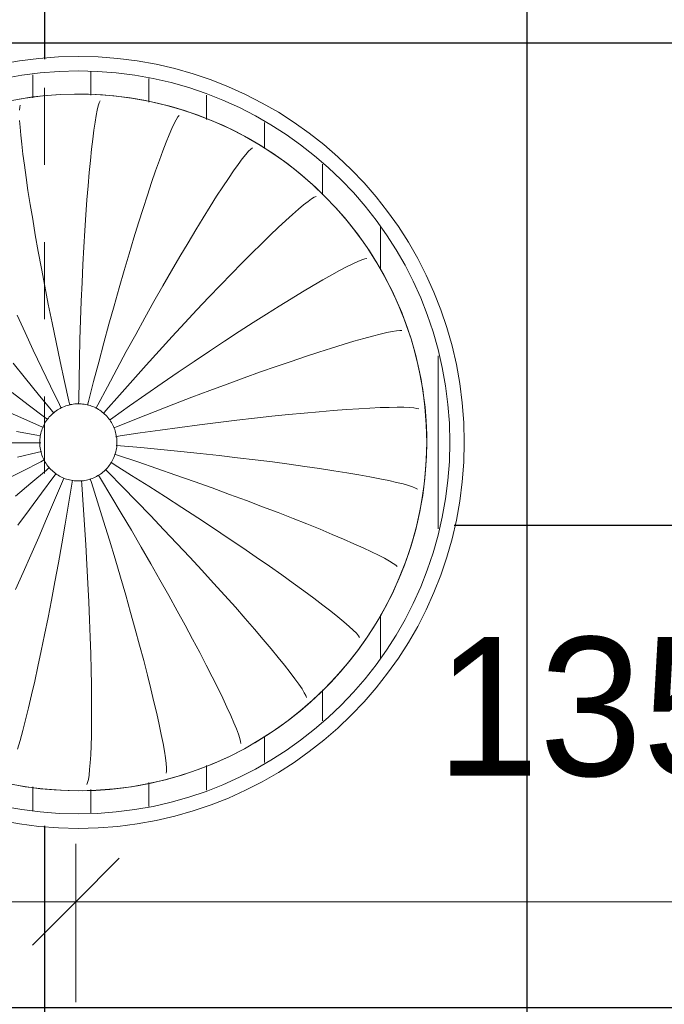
# Model space of a CAD drawing. Header units: metres. Extents: x -31 to 96, y -24 to 31.
# Tile 86 of 155: x -0.645 to 0.19, y -8.122 to -6.847. Entities that reach past the tile are written whole.
import ezdxf

# ---------------------------------------------------------------- set-up
doc = ezdxf.new("R2010")
doc.units = ezdxf.units.M
doc.linetypes.add('Oculta', pattern=[0.007144, 0.004763, -0.002381])
for name, color, linetype, lineweight in [('A-ANNO-DIMS', 211, 'Continuous', 9), ('A-ANNO-DIMS-75', 211, 'Continuous', 9), ('A-CLNG-PATT', 13, 'Continuous', 18), ('A-DETL-HDLN', 90, 'Oculta', 18), ('E-LITE-EQPM', 33, 'Continuous', 18)]:
    doc.layers.add(name, color=color, linetype=linetype, lineweight=lineweight)
doc.styles.add('Century Gothic_2', font='GOTHIC.TTF', dxfattribs={"height": 0.179639})
doc.dimstyles.new('_Cotas_detalhamento_2_5_mm_1', dxfattribs={"dimscale": 0.3048, "dimtxt": 0.1875, "dimasz": 0.369094, "dimexe": 0.246063, "dimexo": 0.738189, "dimgap": 0.369094, "dimtad": 1, "dimdec": 0, "dimlfac": 100, "dimzin": 0, "dimdsep": 46, "dimtxsty": 'Century Gothic_2', "dimblk1": 'OBLIQUE', "dimblk2": 'OBLIQUE', "dimsah": 1, "dimcen": 0.09, "dimdle": 1.230315, "dimazin": 0, "dimtfac": 1, "dimtdec": 4, "dimtix": 1, "dimtmove": 0, "dimatfit": 3, "dimfxl": 1, "dimtvp": 1, "dimtolj": 1, "dimtzin": 0, "dimarcsym": 2})
pattern_1 = [(90, (0.572, 7.394), (-0.075, 5e-18), [])]

# ---------------------------------------------------------------- blocks, each defined once
blk = doc.blocks.new('FP_18-PLANTA DE TETO - LUMINOTÉCNICO')
at = {"layer": 'E-LITE-EQPM'}
for p, q in [((-0.0727, 0.4343), (-0.073, 0.4302)), ((-0.0721, 0.4369), (-0.0727, 0.4343)), ((0.0291, 0.4361), (0.0278, 0.4306)), ((0.0304, 0.4401), (0.0291, 0.4361)), ((0.0317, 0.4424), (0.0304, 0.4401)), ((0.0263, 0.4234), (0.0249, 0.4148)), ((0.0278, 0.4306), (0.0263, 0.4234)), ((0.1321, 0.4217), (0.1299, 0.4181)), ((0.1338, 0.4237), (0.1321, 0.4217)), ((-0.0728, 0.4172), (-0.0722, 0.4084)), ((-0.0722, 0.4084), (-0.0713, 0.3982)), ((0.0249, 0.4148), (0.0234, 0.4046)), ((0.1273, 0.413), (0.1242, 0.4065)), ((0.1299, 0.4181), (0.1273, 0.413)), ((-0.0713, 0.3982), (-0.0701, 0.3865)), ((0.0234, 0.4046), (0.0218, 0.393)), ((0.1208, 0.3984), (0.1169, 0.3888)), ((0.1242, 0.4065), (0.1208, 0.3984)), ((-0.0701, 0.3865), (-0.0686, 0.3734)), ((0.0218, 0.393), (0.0203, 0.3799)), ((0.1169, 0.3888), (0.1127, 0.3779)), ((-0.0686, 0.3734), (-0.0667, 0.359)), ((0.0203, 0.3799), (0.0188, 0.3654)), ((0.1127, 0.3779), (0.1082, 0.3655)), ((0.22, 0.3728), (0.2155, 0.3672)), ((0.2237, 0.3772), (0.22, 0.3728)), ((0.2266, 0.3801), (0.2237, 0.3772)), ((0.2288, 0.3817), (0.2266, 0.3801)), ((-0.0667, 0.359), (-0.0645, 0.3433)), ((0.0188, 0.3654), (0.0172, 0.3496)), ((0.1082, 0.3655), (0.1033, 0.3518)), ((0.2102, 0.3601), (0.2043, 0.3517)), ((0.2155, 0.3672), (0.2102, 0.3601)), ((0.0172, 0.3496), (0.0158, 0.3325)), ((0.1033, 0.3518), (0.0982, 0.3368)), ((0.2043, 0.3517), (0.1976, 0.342)), ((-0.0645, 0.3433), (-0.062, 0.3263)), ((0.0158, 0.3325), (0.0143, 0.3142)), ((0.0982, 0.3368), (0.0928, 0.3205)), ((0.1976, 0.342), (0.1904, 0.331)), ((-0.062, 0.3263), (-0.0591, 0.3082)), ((0.0928, 0.3205), (0.0871, 0.303)), ((0.1904, 0.331), (0.1824, 0.3188)), ((-0.0591, 0.3082), (-0.0559, 0.289)), ((0.0143, 0.3142), (0.0129, 0.2948)), ((0.1824, 0.3188), (0.1739, 0.3054)), ((0.2951, 0.3077), (0.2883, 0.3021)), ((0.3008, 0.3122), (0.2951, 0.3077)), ((0.3054, 0.3155), (0.3008, 0.3122)), ((0.3089, 0.3177), (0.3054, 0.3155)), ((0.3114, 0.3187), (0.3089, 0.3177)), ((0.0129, 0.2948), (0.0116, 0.2743)), ((0.0871, 0.303), (0.0812, 0.2845)), ((0.1739, 0.3054), (0.1649, 0.2909)), ((0.2806, 0.2953), (0.2719, 0.2874)), ((0.2883, 0.3021), (0.2806, 0.2953)), ((-0.0559, 0.289), (-0.0525, 0.2687)), ((0.0812, 0.2845), (0.0752, 0.2648)), ((0.1649, 0.2909), (0.1553, 0.2752)), ((0.2719, 0.2874), (0.2622, 0.2784)), ((-0.0525, 0.2687), (-0.0487, 0.2475)), ((0.0116, 0.2743), (0.0103, 0.2528)), ((0.1553, 0.2752), (0.1453, 0.2585)), ((0.2517, 0.2684), (0.2403, 0.2573)), ((0.2622, 0.2784), (0.2517, 0.2684)), ((0.0752, 0.2648), (0.0689, 0.2442)), ((0.1453, 0.2585), (0.1348, 0.2408)), ((0.2403, 0.2573), (0.2281, 0.2453)), ((-0.0487, 0.2475), (-0.0446, 0.2254)), ((0.0103, 0.2528), (0.0091, 0.2303)), ((0.0689, 0.2442), (0.0625, 0.2226)), ((0.2281, 0.2453), (0.2152, 0.2323)), ((0.0091, 0.2303), (0.008, 0.2071)), ((0.1348, 0.2408), (0.1239, 0.2222)), ((0.2152, 0.2323), (0.2015, 0.2184)), ((0.3586, 0.2314), (0.3508, 0.2274)), ((0.3652, 0.2344), (0.3586, 0.2314)), ((0.3705, 0.2366), (0.3652, 0.2344)), ((0.3745, 0.2379), (0.3705, 0.2366)), ((0.3771, 0.2383), (0.3745, 0.2379)), ((-0.0446, 0.2254), (-0.0403, 0.2025)), ((0.0625, 0.2226), (0.0561, 0.2003)), ((0.1239, 0.2222), (0.1127, 0.2027)), ((0.2015, 0.2184), (0.1872, 0.2036)), ((0.3314, 0.217), (0.3199, 0.2105)), ((0.3417, 0.2227), (0.3314, 0.217)), ((0.3508, 0.2274), (0.3417, 0.2227)), ((0.008, 0.2071), (0.007, 0.183)), ((0.3199, 0.2105), (0.3073, 0.2032)), ((-0.0403, 0.2025), (-0.0357, 0.1789)), ((0.0561, 0.2003), (0.0495, 0.1771)), ((0.1127, 0.2027), (0.1012, 0.1825)), ((0.1872, 0.2036), (0.1723, 0.188)), ((0.2937, 0.1951), (0.279, 0.1862)), ((0.3073, 0.2032), (0.2937, 0.1951)), ((-0.0357, 0.1789), (-0.0308, 0.1547)), ((0.007, 0.183), (0.0061, 0.1583)), ((0.1012, 0.1825), (0.0894, 0.1615)), ((0.1723, 0.188), (0.1569, 0.1717)), ((0.279, 0.1862), (0.2634, 0.1766)), ((0.0495, 0.1771), (0.0429, 0.1533)), ((0.1569, 0.1717), (0.141, 0.1547)), ((0.2469, 0.1663), (0.2295, 0.1552)), ((0.2634, 0.1766), (0.2469, 0.1663)), ((-0.0762, 0.1649), (-0.0658, 0.1425)), ((-0.0308, 0.1547), (-0.0257, 0.1299)), ((0.0061, 0.1583), (0.0053, 0.1331)), ((0.0429, 0.1533), (0.0362, 0.1289)), ((0.0894, 0.1615), (0.0775, 0.1399)), ((0.141, 0.1547), (0.1247, 0.137)), ((0.2295, 0.1552), (0.2114, 0.1435)), ((-0.0658, 0.1425), (-0.0551, 0.1196)), ((0.2114, 0.1435), (0.1926, 0.1312)), ((0.3942, 0.1403), (0.3842, 0.1378)), ((0.4027, 0.1423), (0.3942, 0.1403)), ((0.4098, 0.1438), (0.4027, 0.1423)), ((0.4155, 0.1446), (0.4098, 0.1438)), ((0.4196, 0.145), (0.4155, 0.1446)), ((0.4222, 0.1448), (0.4196, 0.145)), ((-0.0257, 0.1299), (-0.0203, 0.1047)), ((0.0053, 0.1331), (0.0047, 0.1073)), ((0.0362, 0.1289), (0.0296, 0.104)), ((0.0775, 0.1399), (0.0653, 0.1177)), ((0.1247, 0.137), (0.108, 0.1188)), ((0.1926, 0.1312), (0.1732, 0.1184)), ((0.3602, 0.1311), (0.3463, 0.1269)), ((0.3729, 0.1347), (0.3602, 0.1311)), ((0.3842, 0.1378), (0.3729, 0.1347)), ((-0.0551, 0.1196), (-0.044, 0.0963)), ((0.0653, 0.1177), (0.0531, 0.095)), ((0.108, 0.1188), (0.091, 0.1)), ((0.1732, 0.1184), (0.1532, 0.105)), ((0.3148, 0.117), (0.2973, 0.1112)), ((0.3311, 0.1222), (0.3148, 0.117)), ((0.3463, 0.1269), (0.3311, 0.1222)), ((-0.0813, 0.1028), (-0.0652, 0.0827)), ((-0.0203, 0.1047), (-0.0148, 0.0791)), ((0.0047, 0.1073), (0.0041, 0.0812)), ((0.0296, 0.104), (0.023, 0.0787)), ((0.1532, 0.105), (0.1327, 0.0911)), ((0.2789, 0.105), (0.2594, 0.0983)), ((0.2973, 0.1112), (0.2789, 0.105)), ((-0.044, 0.0963), (-0.0327, 0.0728)), ((0.0531, 0.095), (0.0408, 0.072)), ((0.091, 0.1), (0.0738, 0.0808)), ((0.1327, 0.0911), (0.1119, 0.0769)), ((0.2391, 0.0912), (0.218, 0.0836)), ((0.2594, 0.0983), (0.2391, 0.0912)), ((-0.0652, 0.0827), (-0.0486, 0.0624)), ((-0.0148, 0.0791), (-0.009, 0.0533)), ((0.0041, 0.0812), (0.0037, 0.0547)), ((0.023, 0.0787), (0.0164, 0.0531)), ((0.0738, 0.0808), (0.0565, 0.0613)), ((0.1119, 0.0769), (0.0907, 0.0622)), ((0.218, 0.0836), (0.1961, 0.0756)), ((-0.0825, 0.0645), (-0.0617, 0.0486)), ((-0.0327, 0.0728), (-0.0211, 0.049)), ((0.0408, 0.072), (0.0284, 0.0486)), ((0.1735, 0.0672), (0.1504, 0.0585)), ((0.1961, 0.0756), (0.1735, 0.0672)), ((-0.0486, 0.0624), (-0.0318, 0.042)), ((-0.009, 0.0533), (-0.0079, 0.0483)), ((0.0037, 0.0547), (0.0036, 0.0495)), ((0.0164, 0.0531), (0.0152, 0.0481)), ((0.0565, 0.0613), (0.039, 0.0414)), ((0.0907, 0.0622), (0.0693, 0.0472)), ((0.1504, 0.0585), (0.1268, 0.0495)), ((-0.0952, 0.0428), (-0.0713, 0.0322)), ((-0.0617, 0.0486), (-0.0407, 0.0327)), ((-0.0318, 0.042), (-0.0283, 0.0378)), ((-0.0211, 0.049), (-0.0189, 0.0445)), ((0.0284, 0.0486), (0.0261, 0.0441)), ((0.039, 0.0414), (0.0357, 0.0376)), ((0.0693, 0.0472), (0.0477, 0.0319)), ((0.1028, 0.0401), (0.0784, 0.0305)), ((0.1268, 0.0495), (0.1028, 0.0401)), ((0.3151, 0.0398), (0.2957, 0.038)), ((0.3334, 0.0413), (0.3151, 0.0398)), ((0.3505, 0.0426), (0.3334, 0.0413)), ((0.3664, 0.0436), (0.3505, 0.0426)), ((0.3809, 0.0444), (0.3664, 0.0436)), ((0.3941, 0.045), (0.3809, 0.0444)), ((0.4058, 0.0454), (0.3941, 0.045)), ((0.4161, 0.0455), (0.4058, 0.0454)), ((0.4249, 0.0455), (0.4161, 0.0455)), ((0.4321, 0.0452), (0.4249, 0.0455)), ((0.4378, 0.0448), (0.4321, 0.0452)), ((0.4419, 0.0441), (0.4378, 0.0448)), ((0.4444, 0.0433), (0.4419, 0.0441)), ((-0.0713, 0.0322), (-0.0471, 0.0216)), ((-0.0407, 0.0327), (-0.0365, 0.0296)), ((0.0477, 0.0319), (0.0436, 0.029)), ((0.0784, 0.0305), (0.0539, 0.0207)), ((0.1845, 0.0258), (0.16, 0.0227)), ((0.2084, 0.0287), (0.1845, 0.0258)), ((0.2315, 0.0313), (0.2084, 0.0287)), ((0.2538, 0.0338), (0.2315, 0.0313)), ((0.2753, 0.036), (0.2538, 0.0338)), ((0.2957, 0.038), (0.2753, 0.036)), ((-0.0767, 0.014), (-0.0507, 0.0093)), ((-0.0471, 0.0216), (-0.042, 0.0194)), ((0.0539, 0.0207), (0.0492, 0.0188)), ((0.1094, 0.0159), (0.0835, 0.0122)), ((0.1349, 0.0194), (0.1094, 0.0159)), ((0.16, 0.0227), (0.1349, 0.0194)), ((-0.0507, 0.0093), (-0.0457, 0.0084)), ((0.0573, 0.0084), (0.0512, 0.0074)), ((0.0835, 0.0122), (0.0573, 0.0084))]:
    blk.add_line(p, q, dxfattribs=at)
at = {"layer": 'E-LITE-EQPM', "flags": 128}
blk.add_lwpolyline([(-0.0735, 0.4448), (-0.0556, 0.4475), (-0.0377, 0.4495), (-0.0197, 0.4508), (-0.0016, 0.4513), (0.0164, 0.4512), (0.0344, 0.4503), (0.0524, 0.4487), (0.0703, 0.4463), (0.0881, 0.4433), (0.1058, 0.4395), (0.1233, 0.4351), (0.1406, 0.4299), (0.1577, 0.4241), (0.1745, 0.4176), (0.1911, 0.4104), (0.2073, 0.4026), (0.2233, 0.3941), (0.2388, 0.385), (0.254, 0.3752), (0.2688, 0.3649), (0.2832, 0.354), (0.2972, 0.3425), (0.3106, 0.3305), (0.3236, 0.3179), (0.3361, 0.3049), (0.348, 0.2913), (0.3594, 0.2773), (0.3702, 0.2628), (0.3804, 0.248), (0.39, 0.2327), (0.399, 0.217), (0.4073, 0.201), (0.4151, 0.1847), (0.4221, 0.1681), (0.4285, 0.1512), (0.4342, 0.1341), (0.4392, 0.1167), (0.4435, 0.0992), (0.4472, 0.0815), (0.4501, 0.0637), (0.4523, 0.0458), (0.4537, 0.0278), (0.4545, 0.0097), (0.4546, 0)], dxfattribs=at)
blk = doc.blocks.new('FP_19-PLANTA DE TETO - LUMINOTÉCNICO')
at = {"layer": 'E-LITE-EQPM'}
for p, q in [((-0.0898, -0.0004), (-0.0671, -0.0004)), ((-0.0671, -0.0004), (-0.0455, -0.0004)), ((-0.0499, -0.0131), (-0.0443, -0.0118)), ((0.0578, -0.0045), (0.0521, -0.004)), ((0.0841, -0.0068), (0.0578, -0.0045)), ((0.1101, -0.0093), (0.0841, -0.0068)), ((0.1358, -0.0118), (0.1101, -0.0093)), ((0.1609, -0.0144), (0.1358, -0.0118)), ((-0.0756, -0.0193), (-0.0499, -0.0131)), ((-0.069, -0.0371), (-0.0454, -0.0251)), ((-0.0454, -0.0251), (-0.0409, -0.0228)), ((0.0552, -0.017), (0.05, -0.0153)), ((0.0803, -0.0254), (0.0552, -0.017)), ((0.1051, -0.0339), (0.0803, -0.0254)), ((0.1855, -0.0171), (0.1609, -0.0144)), ((0.2094, -0.0198), (0.1855, -0.0171)), ((0.2325, -0.0226), (0.2094, -0.0198)), ((0.2548, -0.0254), (0.2325, -0.0226)), ((0.2762, -0.0283), (0.2548, -0.0254)), ((-0.0923, -0.0488), (-0.069, -0.0371)), ((-0.0583, -0.0529), (-0.0382, -0.0358)), ((-0.0382, -0.0358), (-0.0344, -0.0325)), ((0.0419, -0.0387), (0.0382, -0.035)), ((0.0498, -0.0287), (0.0452, -0.0258)), ((0.0723, -0.0427), (0.0498, -0.0287)), ((0.1294, -0.0423), (0.1051, -0.0339)), ((0.2966, -0.0311), (0.2762, -0.0283)), ((0.3158, -0.0339), (0.2966, -0.0311)), ((0.334, -0.0367), (0.3158, -0.0339)), ((0.3509, -0.0394), (0.334, -0.0367)), ((-0.0443, -0.0658), (-0.0287, -0.0444)), ((-0.0287, -0.0444), (-0.0257, -0.0402)), ((-0.0277, -0.075), (-0.0175, -0.0506)), ((-0.0175, -0.0506), (-0.0157, -0.0462)), ((-0.0052, -0.0541), (-0.0044, -0.0491)), ((0.0076, -0.0545), (0.0072, -0.0495)), ((0.0202, -0.052), (0.0187, -0.0474)), ((0.0318, -0.0466), (0.0292, -0.0423)), ((0.0455, -0.0693), (0.0318, -0.0466)), ((0.0605, -0.0576), (0.0419, -0.0387)), ((0.0944, -0.0566), (0.0723, -0.0427)), ((0.1533, -0.0507), (0.1294, -0.0423)), ((0.1765, -0.059), (0.1533, -0.0507)), ((0.3665, -0.0421), (0.3509, -0.0394)), ((0.3809, -0.0446), (0.3665, -0.0421)), ((0.3938, -0.0471), (0.3809, -0.0446)), ((0.4053, -0.0495), (0.3938, -0.0471)), ((0.4153, -0.0518), (0.4053, -0.0495)), ((-0.0783, -0.0697), (-0.0583, -0.0529)), ((-0.0094, -0.0802), (-0.0052, -0.0541)), ((0.0096, -0.0809), (0.0076, -0.0545)), ((0.0282, -0.0772), (0.0202, -0.052)), ((0.0787, -0.0763), (0.0605, -0.0576)), ((0.1161, -0.0705), (0.0944, -0.0566)), ((0.1991, -0.0673), (0.1765, -0.059)), ((0.4239, -0.0539), (0.4153, -0.0518)), ((0.4309, -0.0558), (0.4239, -0.0539)), ((0.4363, -0.0576), (0.4309, -0.0558)), ((0.4401, -0.0591), (0.4363, -0.0576)), ((0.4424, -0.0605), (0.4401, -0.0591)), ((-0.0599, -0.0868), (-0.0443, -0.0658)), ((-0.038, -0.0991), (-0.0277, -0.075)), ((0.0589, -0.0918), (0.0455, -0.0693)), ((0.0966, -0.0948), (0.0787, -0.0763)), ((0.1373, -0.0842), (0.1161, -0.0705)), ((0.221, -0.0754), (0.1991, -0.0673)), ((0.242, -0.0833), (0.221, -0.0754)), ((-0.0753, -0.1074), (-0.0599, -0.0868)), ((-0.0138, -0.106), (-0.0094, -0.0802)), ((0.0113, -0.107), (0.0096, -0.0809)), ((0.036, -0.1022), (0.0282, -0.0772)), ((0.158, -0.0977), (0.1373, -0.0842)), ((0.2621, -0.091), (0.242, -0.0833)), ((-0.0481, -0.1228), (-0.038, -0.0991)), ((0.072, -0.1139), (0.0589, -0.0918)), ((0.1141, -0.1131), (0.0966, -0.0948)), ((0.1781, -0.111), (0.158, -0.0977)), ((0.2813, -0.0985), (0.2621, -0.091)), ((0.2994, -0.1057), (0.2813, -0.0985)), ((-0.0182, -0.1313), (-0.0138, -0.106)), ((0.013, -0.1327), (0.0113, -0.107)), ((0.0436, -0.1268), (0.036, -0.1022)), ((0.0847, -0.1358), (0.072, -0.1139)), ((0.131, -0.1311), (0.1141, -0.1131)), ((0.1975, -0.1239), (0.1781, -0.111)), ((0.3164, -0.1126), (0.2994, -0.1057)), ((0.3322, -0.1192), (0.3164, -0.1126)), ((-0.0583, -0.1459), (-0.0481, -0.1228)), ((0.0509, -0.151), (0.0436, -0.1268)), ((0.2161, -0.1365), (0.1975, -0.1239)), ((0.3468, -0.1254), (0.3322, -0.1192)), ((0.3601, -0.1313), (0.3468, -0.1254)), ((-0.0226, -0.1562), (-0.0182, -0.1313)), ((0.0144, -0.158), (0.013, -0.1327)), ((0.097, -0.1572), (0.0847, -0.1358)), ((0.1475, -0.1486), (0.131, -0.1311)), ((0.2338, -0.1487), (0.2161, -0.1365)), ((0.3721, -0.1367), (0.3601, -0.1313)), ((0.3828, -0.1417), (0.3721, -0.1367)), ((-0.0683, -0.1685), (-0.0583, -0.1459)), ((0.0579, -0.1747), (0.0509, -0.151)), ((0.1633, -0.1657), (0.1475, -0.1486)), ((0.2507, -0.1605), (0.2338, -0.1487)), ((0.392, -0.1462), (0.3828, -0.1417)), ((0.3998, -0.1502), (0.392, -0.1462)), ((0.4062, -0.1538), (0.3998, -0.1502)), ((-0.0271, -0.1805), (-0.0226, -0.1562)), ((0.0157, -0.1826), (0.0144, -0.158)), ((0.1089, -0.1781), (0.097, -0.1572)), ((0.1785, -0.1823), (0.1633, -0.1657)), ((0.2667, -0.1717), (0.2507, -0.1605)), ((0.411, -0.1567), (0.4062, -0.1538)), ((0.4144, -0.1592), (0.411, -0.1567)), ((0.4163, -0.161), (0.4144, -0.1592)), ((-0.0781, -0.1905), (-0.0683, -0.1685)), ((0.0646, -0.1978), (0.0579, -0.1747)), ((0.1203, -0.1984), (0.1089, -0.1781)), ((0.2816, -0.1824), (0.2667, -0.1717)), ((-0.0316, -0.2042), (-0.0271, -0.1805)), ((0.0169, -0.2067), (0.0157, -0.1826)), ((0.1929, -0.1983), (0.1785, -0.1823)), ((0.2954, -0.1925), (0.2816, -0.1824)), ((0.071, -0.2202), (0.0646, -0.1978)), ((0.1312, -0.2181), (0.1203, -0.1984)), ((0.2066, -0.2136), (0.1929, -0.1983)), ((0.3082, -0.2019), (0.2954, -0.1925)), ((0.3198, -0.2107), (0.3082, -0.2019)), ((-0.036, -0.227), (-0.0316, -0.2042)), ((0.0179, -0.2299), (0.0169, -0.2067)), ((0.2195, -0.2283), (0.2066, -0.2136)), ((0.3302, -0.2188), (0.3198, -0.2107)), ((-0.0405, -0.2491), (-0.036, -0.227)), ((0.077, -0.2419), (0.071, -0.2202)), ((0.1416, -0.237), (0.1312, -0.2181)), ((0.2315, -0.2421), (0.2195, -0.2283)), ((0.3394, -0.2261), (0.3302, -0.2188)), ((0.3473, -0.2326), (0.3394, -0.2261)), ((0.0187, -0.2524), (0.0179, -0.2299)), ((0.0826, -0.2627), (0.077, -0.2419)), ((0.1513, -0.2551), (0.1416, -0.237)), ((0.2426, -0.2552), (0.2315, -0.2421)), ((0.354, -0.2384), (0.3473, -0.2326)), ((0.3593, -0.2433), (0.354, -0.2384)), ((-0.0448, -0.2702), (-0.0405, -0.2491)), ((0.0193, -0.2739), (0.0187, -0.2524)), ((0.1604, -0.2723), (0.1513, -0.2551)), ((0.3634, -0.2473), (0.3593, -0.2433)), ((0.3661, -0.2505), (0.3634, -0.2473)), ((0.3675, -0.2527), (0.3661, -0.2505)), ((0.0879, -0.2826), (0.0826, -0.2627)), ((0.2528, -0.2673), (0.2426, -0.2552)), ((0.2621, -0.2786), (0.2528, -0.2673)), ((-0.0491, -0.2903), (-0.0448, -0.2702)), ((0.0198, -0.2945), (0.0193, -0.2739)), ((0.1689, -0.2886), (0.1604, -0.2723)), ((0.2703, -0.2888), (0.2621, -0.2786)), ((-0.0533, -0.3093), (-0.0491, -0.2903)), ((0.0928, -0.3014), (0.0879, -0.2826)), ((0.1767, -0.3039), (0.1689, -0.2886)), ((0.2776, -0.2981), (0.2703, -0.2888)), ((0.0202, -0.314), (0.0198, -0.2945)), ((0.0972, -0.3192), (0.0928, -0.3014)), ((0.1838, -0.3181), (0.1767, -0.3039)), ((0.2837, -0.3063), (0.2776, -0.2981)), ((-0.0574, -0.3272), (-0.0533, -0.3093)), ((0.0204, -0.3323), (0.0202, -0.314)), ((0.1902, -0.3312), (0.1838, -0.3181)), ((0.2889, -0.3134), (0.2837, -0.3063)), ((0.293, -0.3194), (0.2889, -0.3134)), ((-0.0614, -0.3439), (-0.0574, -0.3272)), ((0.1012, -0.3359), (0.0972, -0.3192)), ((0.1958, -0.3431), (0.1902, -0.3312)), ((0.2959, -0.3243), (0.293, -0.3194)), ((0.2979, -0.328), (0.2959, -0.3243)), ((0.2987, -0.3305), (0.2979, -0.328)), ((-0.0652, -0.3593), (-0.0614, -0.3439)), ((0.0204, -0.3495), (0.0204, -0.3323)), ((0.1048, -0.3514), (0.1012, -0.3359)), ((0.2007, -0.3537), (0.1958, -0.3431)), ((0.0203, -0.3653), (0.0204, -0.3495)), ((0.108, -0.3656), (0.1048, -0.3514)), ((0.2048, -0.3632), (0.2007, -0.3537)), ((-0.0688, -0.3734), (-0.0652, -0.3593)), ((0.0201, -0.3799), (0.0203, -0.3653)), ((0.1107, -0.3784), (0.108, -0.3656)), ((0.2081, -0.3713), (0.2048, -0.3632)), ((-0.0722, -0.3861), (-0.0688, -0.3734)), ((0.0197, -0.3931), (0.0201, -0.3799)), ((0.113, -0.39), (0.1107, -0.3784)), ((0.2107, -0.3781), (0.2081, -0.3713)), ((0.2125, -0.3835), (0.2107, -0.3781)), ((-0.0754, -0.3974), (-0.0722, -0.3861)), ((0.0192, -0.4048), (0.0197, -0.3931)), ((0.1148, -0.4001), (0.113, -0.39)), ((0.2135, -0.3876), (0.2125, -0.3835)), ((0.2137, -0.3902), (0.2135, -0.3876)), ((0.0186, -0.4151), (0.0192, -0.4048)), ((0.1161, -0.4088), (0.1148, -0.4001)), ((0.0179, -0.4238), (0.0186, -0.4151)), ((0.117, -0.416), (0.1161, -0.4088)), ((0.1175, -0.4217), (0.117, -0.416)), ((0.0163, -0.4367), (0.0171, -0.431)), ((0.0171, -0.431), (0.0179, -0.4238)), ((0.1171, -0.4284), (0.1175, -0.4258)), ((0.1175, -0.4258), (0.1175, -0.4217)), ((0.0143, -0.4432), (0.0153, -0.4407)), ((0.0153, -0.4407), (0.0163, -0.4367))]:
    blk.add_line(p, q, dxfattribs=at)
at = {"layer": 'E-LITE-EQPM', "flags": 128}
blk.add_lwpolyline([(0.4546, 0), (0.4542, -0.018), (0.4531, -0.0361), (0.4513, -0.054), (0.4488, -0.0719), (0.4456, -0.0897), (0.4416, -0.1073), (0.437, -0.1247), (0.4317, -0.142), (0.4256, -0.159), (0.4189, -0.1758), (0.4116, -0.1922), (0.4036, -0.2084), (0.3949, -0.2243), (0.3856, -0.2398), (0.3757, -0.2549), (0.3653, -0.2695), (0.3542, -0.2838), (0.3426, -0.2976), (0.3304, -0.3109), (0.3177, -0.3238), (0.3045, -0.3361), (0.2908, -0.3479), (0.2767, -0.3591), (0.2621, -0.3697), (0.2471, -0.3798), (0.2317, -0.3892), (0.216, -0.3981), (0.1999, -0.4063), (0.1835, -0.4138), (0.1668, -0.4207), (0.1498, -0.4269), (0.1326, -0.4324), (0.1152, -0.4372), (0.0977, -0.4414), (0.0799, -0.4448), (0.0621, -0.4475), (0.0442, -0.4495), (0.0261, -0.4508), (0.0081, -0.4513), (-0.0099, -0.4512), (-0.028, -0.4503), (-0.046, -0.4487), (-0.0639, -0.4463), (-0.0817, -0.4433)], dxfattribs=at)
blk = doc.blocks.new('PENDENTE-BACIA-SALAS_0002 - 600 diameter-V17-PLANTA DE TETO - LUMINOTÉCNICO')
at = {"layer": 'E-LITE-EQPM'}
h = blk.add_hatch(dxfattribs=at)
h.set_pattern_fill('FP_6', color=256, style=0, pattern_type=2)
h.set_pattern_definition(pattern_1)
h.paths.add_polyline_path([(-0.4781, 0), (-0.4481, 0), (-0.442, 0.0743), (-0.4237, 0.1466), (-0.3917, 0.2179), (-0.3501, 0.2803), (-0.3025, 0.3321), (-0.243, 0.3782), (-0.1736, 0.4149), (-0.1046, 0.438), (-0.034, 0.4498), (0.0413, 0.4497), (0.114, 0.4375), (0.1845, 0.4133), (0.2501, 0.3779), (0.3089, 0.3321), (0.3594, 0.2772), (0.4002, 0.2148), (0.4301, 0.1466), (0.4488, 0.0698), (0.4546, 0), (0.4846, 0), (0.4787, 0.0753), (0.459, 0.1536), (0.4293, 0.223), (0.3892, 0.287), (0.3396, 0.3438), (0.2816, 0.3922), (0.2169, 0.4309), (0.1468, 0.459), (0.0777, 0.4755), (0.0032, 0.4813), (-0.075, 0.4747), (-0.1455, 0.4578), (-0.2153, 0.4289), (-0.281, 0.3883), (-0.338, 0.3394), (-0.3867, 0.2821), (-0.4269, 0.2156), (-0.4554, 0.1453), (-0.4726, 0.0698), (-0.4738, 0.0547)], flags=0)
h = blk.add_hatch(dxfattribs=at)
h.set_pattern_fill('FP_6', color=256, style=0, pattern_type=2)
h.set_pattern_definition(pattern_1)
h.paths.add_polyline_path([(0.0032, -0.4813), (0.0814, -0.4747), (0.152, -0.4578), (0.2218, -0.4289), (0.2874, -0.3883), (0.3444, -0.3394), (0.3931, -0.2821), (0.4333, -0.2156), (0.4618, -0.1453), (0.4791, -0.0698), (0.4846, 0), (0.4546, 0), (0.4484, -0.0743), (0.4301, -0.1466), (0.3982, -0.2179), (0.3568, -0.2801), (0.3089, -0.3321), (0.2495, -0.3782), (0.1801, -0.4149), (0.111, -0.438), (0.0405, -0.4498), (-0.0349, -0.4497), (-0.1076, -0.4375), (-0.1781, -0.4133), (-0.2436, -0.3779), (-0.3025, -0.3321), (-0.3546, -0.2747), (-0.3937, -0.2148), (-0.4237, -0.1466), (-0.442, -0.0743), (-0.4481, 0), (-0.4781, 0), (-0.4722, -0.0753), (-0.4525, -0.1536), (-0.4229, -0.223), (-0.3827, -0.287), (-0.3331, -0.3438), (-0.2752, -0.3922), (-0.2104, -0.4309), (-0.1404, -0.459), (-0.0719, -0.4754), (-0.0284, -0.4789)], flags=0)
at = {"layer": 'E-LITE-EQPM', "flags": 128}
for points in [[(-0.0468, 0), (-0.0467, 0.002), (-0.0466, 0.004), (-0.0464, 0.006), (-0.0461, 0.008), (-0.0458, 0.0099), (-0.0453, 0.0119), (-0.0448, 0.0138), (-0.0442, 0.0157), (-0.0436, 0.0176), (-0.0428, 0.0195), (-0.042, 0.0213), (-0.0411, 0.0231), (-0.0402, 0.0248), (-0.0391, 0.0266), (-0.038, 0.0282), (-0.0369, 0.0299), (-0.0356, 0.0314), (-0.0344, 0.033), (-0.033, 0.0344), (-0.0316, 0.0359), (-0.0301, 0.0372), (-0.0286, 0.0385), (-0.0271, 0.0398), (-0.0254, 0.041), (-0.0238, 0.0421), (-0.0221, 0.0431), (-0.0203, 0.0441), (-0.0186, 0.045), (-0.0167, 0.0458), (-0.0149, 0.0466), (-0.013, 0.0473), (-0.0111, 0.0479), (-0.0092, 0.0484), (-0.0072, 0.0489), (-0.0053, 0.0493), (-0.0033, 0.0496), (-0.0013, 0.0498), (0.0007, 0.0499), (0.0027, 0.05), (0.0047, 0.05), (0.0067, 0.0499), (0.0087, 0.0497), (0.0107, 0.0494), (0.0126, 0.0491), (0.0146, 0.0487), (0.0165, 0.0482), (0.0184, 0.0476), (0.0203, 0.047), (0.0222, 0.0463), (0.024, 0.0455), (0.0258, 0.0446), (0.0276, 0.0437), (0.0293, 0.0426), (0.031, 0.0416), (0.0327, 0.0404), (0.0342, 0.0392), (0.0358, 0.0379), (0.0373, 0.0366), (0.0387, 0.0352), (0.0401, 0.0338), (0.0414, 0.0323), (0.0427, 0.0307), (0.0439, 0.0291), (0.045, 0.0275), (0.0461, 0.0258), (0.0471, 0.024), (0.048, 0.0223), (0.0489, 0.0205), (0.0496, 0.0186), (0.0503, 0.0167), (0.051, 0.0149), (0.0515, 0.0129), (0.052, 0.011), (0.0524, 0.009), (0.0527, 0.0071), (0.053, 0.0051), (0.0531, 0.0031), (0.0532, 0.0011), (0.0532, 0)], [(0.0532, 0), (0.0532, -0.002), (0.0531, -0.004), (0.0529, -0.006), (0.0526, -0.008), (0.0522, -0.0099), (0.0518, -0.0119), (0.0513, -0.0138), (0.0507, -0.0157), (0.05, -0.0176), (0.0493, -0.0195), (0.0485, -0.0213), (0.0476, -0.0231), (0.0466, -0.0248), (0.0456, -0.0266), (0.0445, -0.0282), (0.0433, -0.0299), (0.0421, -0.0314), (0.0408, -0.033), (0.0395, -0.0344), (0.0381, -0.0359), (0.0366, -0.0372), (0.0351, -0.0385), (0.0335, -0.0398), (0.0319, -0.041), (0.0302, -0.0421), (0.0285, -0.0431), (0.0268, -0.0441), (0.025, -0.045), (0.0232, -0.0458), (0.0213, -0.0466), (0.0195, -0.0473), (0.0176, -0.0479), (0.0156, -0.0484), (0.0137, -0.0489), (0.0117, -0.0493), (0.0098, -0.0496), (0.0078, -0.0498), (0.0058, -0.0499), (0.0038, -0.05), (0.0018, -0.05), (-0.0002, -0.0499), (-0.0022, -0.0497), (-0.0042, -0.0494), (-0.0062, -0.0491), (-0.0081, -0.0487), (-0.0101, -0.0482), (-0.012, -0.0476), (-0.0139, -0.047), (-0.0157, -0.0463), (-0.0176, -0.0455), (-0.0194, -0.0446), (-0.0211, -0.0437), (-0.0229, -0.0426), (-0.0246, -0.0416), (-0.0262, -0.0404), (-0.0278, -0.0392), (-0.0293, -0.0379), (-0.0308, -0.0366), (-0.0323, -0.0352), (-0.0336, -0.0338), (-0.035, -0.0323), (-0.0362, -0.0307), (-0.0374, -0.0291), (-0.0386, -0.0275), (-0.0396, -0.0258), (-0.0406, -0.024), (-0.0415, -0.0223), (-0.0424, -0.0205), (-0.0432, -0.0186), (-0.0439, -0.0167), (-0.0445, -0.0149), (-0.0451, -0.0129), (-0.0455, -0.011), (-0.0459, -0.009), (-0.0463, -0.0071), (-0.0465, -0.0051), (-0.0467, -0.0031), (-0.0468, -0.0011), (-0.0468, 0)]]:
    blk.add_lwpolyline(points, dxfattribs=at)
at = {"layer": 'E-LITE-EQPM'}
for radius, start, end in [(0.5, 0, 180), (0.4813, 0, 180), (0.4513, 0, 180), (0.5, 180, 0), (0.4813, 180, 0), (0.4513, 180, 360)]:
    blk.add_arc((0.0032, 0), radius, start, end, dxfattribs=at)
for name in ['FP_18-PLANTA DE TETO - LUMINOTÉCNICO', 'FP_19-PLANTA DE TETO - LUMINOTÉCNICO']:
    blk.add_blockref(name, (0, 0), dxfattribs=at)
blk = doc.blocks.new('DIMBLOCK83-PLANTA DE TETO - LUMINOTÉCNICO')
at = {"layer": 'A-ANNO-DIMS-75'}
for p, q in [((-3.4239, -8.1194), (-3.4239, -7.9145)), ((-0.5724, -8.1194), (-0.5724, -7.9145)), ((-3.4239, -7.9895), (-0.5724, -7.9895)), ((-3.4239, -7.9895), (-3.4239, -8.1194)), ((-0.5724, -7.9895), (-0.5724, -8.1194))]:
    blk.add_line(p, q, dxfattribs=at)
at = {"layer": 'A-ANNO-DIMS-75', "lineweight": 18}
for p, q in [((-3.4239, -7.9895), (-3.3676, -7.9332)), ((-0.5724, -7.9895), (-0.5161, -7.9332)), ((-3.4239, -7.9895), (-3.4801, -8.0457)), ((-0.5724, -7.9895), (-0.6286, -8.0457))]:
    blk.add_line(p, q, dxfattribs=at)
at = {"layer": 'A-ANNO-DIMS-75', "color": 0, "insert": (-2.2079, -7.6467), "char_height": 0.17964, "width": 0.503571, "attachment_point": 1, "line_spacing_factor": 0.984117, "style": 'Century Gothic_2'}
blk.add_mtext('285', dxfattribs=at)
blk = doc.blocks.new('_Oblique')
at = {"color": 0, "linetype": 'ByBlock', "lineweight": -2}
blk.add_line((-0.5, -0.5), (0.5, 0.5), dxfattribs=at)
blk = doc.blocks.new('DIMBLOCK84-PLANTA DE TETO - LUMINOTÉCNICO')
at = {"layer": 'A-ANNO-DIMS-75'}
for p, q in [((-0.5724, -8.1194), (-0.5724, -7.9145)), ((0.7803, -8.1194), (0.7803, -7.9145)), ((-0.5724, -7.9895), (0.7803, -7.9895)), ((-0.5724, -7.9895), (-0.5724, -8.1194)), ((0.7803, -7.9895), (0.7803, -8.1194))]:
    blk.add_line(p, q, dxfattribs=at)
at = {"layer": 'A-ANNO-DIMS-75', "lineweight": 18}
for p, q in [((-0.5724, -7.9895), (-0.5161, -7.9332)), ((0.7803, -7.9895), (0.8366, -7.9332)), ((-0.5724, -7.9895), (-0.6286, -8.0457)), ((0.7803, -7.9895), (0.7241, -8.0457))]:
    blk.add_line(p, q, dxfattribs=at)
at = {"layer": 'A-ANNO-DIMS-75', "color": 0, "insert": (-0.1058, -7.6467), "char_height": 0.17964, "width": 0.503571, "attachment_point": 1, "line_spacing_factor": 0.984117, "style": 'Century Gothic_2'}
blk.add_mtext('135', dxfattribs=at)

msp = doc.modelspace()

# ---------------------------------------------------------------- hatches: boundary and pattern name
at = {"layer": 'A-CLNG-PATT', "lineweight": 25}
h = msp.add_hatch(dxfattribs=at)
h.set_pattern_fill('FP_2', color=256, style=0, pattern_type=2)
h.set_pattern_definition([(180, (12.512, -5.627), (8e-17, 0.625), []), (90, (12.512, -5.627), (0.625, -4e-17), [])])
h.paths.add_polyline_path([(8.7366, -10.6269), (21.8827, -10.6269), (21.8827, -0.6269), (-2.4835, -0.6269), (-2.4835, -3.7527), (-6.8628, -3.7527), (-6.8628, -8.7646), (-2.4873, -8.7646), (-2.4873, -10.6269), (-2.4833, -10.6269), (-2.4833, -10.0176), (-1.8737, -10.0176), (-1.8737, -10.6269), (8.7043, -10.6269)], flags=0)
h.paths.add_polyline_path([(1.2617, -10.6192), (1.2617, -10.0096), (1.8713, -10.0096), (1.8713, -10.6192), (1.5498, -10.6192)], flags=0)
h.paths.add_polyline_path([(5.0124, -10.6192), (5.0124, -10.0096), (5.622, -10.0096), (5.622, -10.6192)], flags=0)
h.paths.add_polyline_path([(17.9424, -10.6192), (17.5151, -10.6192), (17.5151, -10.0096), (18.1247, -10.0096), (18.1247, -10.6192), (18.1218, -10.6192)], flags=0)
h.paths.add_polyline_path([(14.9866, -10.6192), (14.377, -10.6192), (14.377, -10.0096), (14.9866, -10.0096)], flags=0)
h.paths.add_polyline_path([(20.652, -10.6192), (20.6401, -10.6192), (20.6401, -10.0096), (21.2497, -10.0096), (21.2497, -10.6192)], flags=0)
h.paths.add_polyline_path([(8.7366, -10.6192), (8.127, -10.6192), (8.127, -10.0096), (8.7366, -10.0096)], flags=0)
h.paths.add_polyline_path([(11.2774, -10.6192), (11.2774, -10.0096), (11.887, -10.0096), (11.887, -10.6192)], flags=0)
h.paths.add_polyline_path([(-5.859, -8.3844), (-5.989, -8.3837), (-5.989, -8.2244), (-5.829, -8.2244), (-5.829, -8.3844), (-5.839, -8.3844)], flags=0)
h.paths.add_polyline_path([(-4.709, -8.3844), (-4.739, -8.3844), (-4.739, -8.2244), (-4.579, -8.2244), (-4.579, -8.3844), (-4.609, -8.3844)], flags=0)
h.paths.add_polyline_path([(-3.3457, -8.3844), (-3.489, -8.3844), (-3.489, -8.2244), (-3.329, -8.2244), (-3.3295, -8.3844), (-3.339, -8.3844)], flags=0)
h.paths.add_polyline_path([(2.8324, -8.3844), (2.7565, -8.3844), (2.7565, -8.2244), (2.9165, -8.2244), (2.9165, -8.3844), (2.8865, -8.3844)], flags=0)
h.paths.add_polyline_path([(-0.9439, -8.3844), (-0.9935, -8.3844), (-0.9935, -8.2244), (-0.8335, -8.2244), (-0.8335, -8.3844), (-0.9297, -8.3844)], flags=0)
h.paths.add_polyline_path([(1.5675, -8.3844), (1.5065, -8.3844), (1.5065, -8.2244), (1.6665, -8.2244), (1.6665, -8.3844), (1.581, -8.3844)], flags=0)
h.paths.add_polyline_path([(0.3733, -8.3844), (0.2565, -8.3844), (0.2565, -8.2244), (0.4165, -8.2244), (0.4165, -8.3844), (0.3815, -8.3844)], flags=0)
h.paths.add_polyline_path([(2.1359, -7.8944), (2.0577, -7.8883), (1.9814, -7.87), (1.9089, -7.8399), (1.841, -7.7981), (1.7817, -7.7472), (1.7314, -7.6883), (1.6904, -7.6214), (1.6604, -7.549), (1.6455, -7.4869), (1.274, -7.4869), (1.2577, -7.5524), (1.2291, -7.6214), (1.1881, -7.6883), (1.1371, -7.748), (1.0775, -7.799), (1.0106, -7.8399), (0.9381, -7.87), (0.8587, -7.8885), (0.7836, -7.8944), (0.7054, -7.8883), (0.6291, -7.87), (0.5566, -7.8399), (0.4887, -7.7981), (0.4294, -7.7472), (0.3791, -7.6883), (0.3365, -7.6177), (0.3081, -7.549), (0.2897, -7.4727), (0.2836, -7.3944), (0.2897, -7.3162), (0.3095, -7.2365), (0.3381, -7.1675), (0.3791, -7.1006), (0.43, -7.0409), (0.4897, -6.9899), (0.5566, -6.9489), (0.6291, -6.9189), (0.7085, -6.9004), (0.7836, -6.8944), (0.8618, -6.9006), (0.9381, -6.9189), (1.0106, -6.9489), (1.0784, -6.9907), (1.1378, -7.0417), (1.1888, -7.1017), (1.2173, -7.1482), (1.2173, -6.8773), (1.8269, -6.8773), (1.827, -7.0027), (1.842, -6.9899), (1.9089, -6.9489), (1.9814, -6.9189), (2.0608, -6.9004), (2.1392, -6.8947), (2.2141, -6.9006), (2.2904, -6.9189), (2.3629, -6.9489), (2.4307, -6.9907), (2.4901, -7.0417), (2.5411, -7.1017), (2.5814, -7.1675), (2.6114, -7.2399), (2.63, -7.3191), (2.6359, -7.3944), (2.6297, -7.4727), (2.61, -7.5524), (2.5814, -7.6214), (2.5404, -7.6883), (2.4894, -7.748), (2.4298, -7.799), (2.3587, -7.8417), (2.2904, -7.87), (2.211, -7.8885), (2.1392, -7.8942)], flags=0)
h.paths.add_polyline_path([(-0.5691, -7.8944), (-0.6473, -7.8883), (-0.7236, -7.87), (-0.7961, -7.8399), (-0.864, -7.7981), (-0.9233, -7.7472), (-0.9736, -7.6883), (-1.0146, -7.6214), (-1.0446, -7.549), (-1.063, -7.4727), (-1.0691, -7.3944), (-1.063, -7.3162), (-1.0432, -7.2365), (-1.0146, -7.1675), (-0.9736, -7.1006), (-0.9227, -7.0409), (-0.863, -6.9899), (-0.7961, -6.9489), (-0.7236, -6.9189), (-0.6418, -6.9002), (-0.5691, -6.8944), (-0.4909, -6.9006), (-0.4146, -6.9189), (-0.3421, -6.9489), (-0.2752, -6.99), (-0.2149, -7.0417), (-0.1639, -7.1017), (-0.1236, -7.1675), (-0.0936, -7.2399), (-0.0753, -7.3162), (-0.0691, -7.3944), (-0.0753, -7.4727), (-0.095, -7.5524), (-0.1236, -7.6214), (-0.1646, -7.6883), (-0.2156, -7.748), (-0.2752, -7.799), (-0.3421, -7.8399), (-0.4146, -7.87), (-0.4947, -7.8886), (-0.5543, -7.8933)], flags=0)
h.paths.add_polyline_path([(-3.4206, -7.8944), (-3.4988, -7.8883), (-3.5751, -7.87), (-3.6476, -7.8399), (-3.7155, -7.7981), (-3.7749, -7.7472), (-3.8251, -7.6883), (-3.8661, -7.6214), (-3.8962, -7.549), (-3.9145, -7.4727), (-3.9206, -7.3944), (-3.9145, -7.3162), (-3.8947, -7.2365), (-3.8661, -7.1675), (-3.8251, -7.1006), (-3.7742, -7.0409), (-3.7145, -6.9899), (-3.6476, -6.9489), (-3.5751, -6.9189), (-3.4957, -6.9004), (-3.4197, -6.8945), (-3.3424, -6.9006), (-3.2661, -6.9189), (-3.1936, -6.9489), (-3.1267, -6.9899), (-3.0664, -7.0417), (-3.0154, -7.1017), (-2.9751, -7.1675), (-2.9451, -7.2399), (-2.9268, -7.3162), (-2.9206, -7.3944), (-2.9268, -7.4727), (-2.9465, -7.5524), (-2.9751, -7.6214), (-3.0161, -7.6883), (-3.0671, -7.748), (-3.1285, -7.8001), (-3.1936, -7.8399), (-3.2661, -7.87), (-3.3455, -7.8885), (-3.4118, -7.8938)], flags=0)
h.paths.add_polyline_path([(-4.7729, -7.8944), (-4.8511, -7.8883), (-4.9274, -7.87), (-4.9999, -7.8399), (-5.0678, -7.7981), (-5.1272, -7.7472), (-5.1774, -7.6883), (-5.2184, -7.6214), (-5.2485, -7.549), (-5.2668, -7.4727), (-5.2729, -7.3944), (-5.2668, -7.3162), (-5.247, -7.2365), (-5.2184, -7.1675), (-5.1774, -7.1006), (-5.1265, -7.0409), (-5.0668, -6.9899), (-4.9999, -6.9489), (-4.9274, -6.9189), (-4.848, -6.9004), (-4.7729, -6.8944), (-4.6947, -6.9006), (-4.6184, -6.9189), (-4.5459, -6.9489), (-4.4781, -6.9907), (-4.4187, -7.0417), (-4.3677, -7.1017), (-4.3274, -7.1675), (-4.2974, -7.2399), (-4.2789, -7.3191), (-4.2729, -7.3944), (-4.2791, -7.4727), (-4.2988, -7.5524), (-4.3274, -7.6214), (-4.3684, -7.6883), (-4.4194, -7.748), (-4.479, -7.799), (-4.5459, -7.8399), (-4.6184, -7.87), (-4.6978, -7.8885), (-4.7582, -7.8933)], flags=0)
h.paths.add_polyline_path([(-6.1206, -7.8944), (-6.2014, -7.8877), (-6.2751, -7.87), (-6.3476, -7.8399), (-6.4155, -7.7981), (-6.4749, -7.7472), (-6.5251, -7.6883), (-6.5661, -7.6214), (-6.5962, -7.549), (-6.6145, -7.4727), (-6.6206, -7.3944), (-6.6145, -7.3162), (-6.5947, -7.2365), (-6.5661, -7.1675), (-6.5251, -7.1006), (-6.4742, -7.0409), (-6.4145, -6.9899), (-6.3476, -6.9489), (-6.2751, -6.9189), (-6.1957, -6.9004), (-6.1167, -6.8948), (-6.0424, -6.9006), (-5.9661, -6.9189), (-5.8926, -6.9496), (-5.8258, -6.9907), (-5.7664, -7.0417), (-5.7154, -7.1017), (-5.6751, -7.1675), (-5.6451, -7.2399), (-5.6266, -7.3191), (-5.6206, -7.3944), (-5.6268, -7.4727), (-5.6465, -7.5524), (-5.6751, -7.6214), (-5.7161, -7.6883), (-5.7671, -7.748), (-5.8267, -7.799), (-5.8988, -7.8421), (-5.9661, -7.87), (-6.0455, -7.8885), (-6.1059, -7.8933)], flags=0)
h.paths.add_polyline_path([(-2.2506, -7.4943), (-2.5126, -7.4943), (-2.5126, -6.8847), (-1.903, -6.8847), (-1.903, -7.4943)], flags=0)
h.paths.add_polyline_path([(5.0124, -7.4943), (5.0124, -6.8847), (5.622, -6.8847), (5.622, -7.4943)], flags=0)
h.paths.add_polyline_path([(11.887, -7.4943), (11.2774, -7.4943), (11.2774, -6.8847), (11.887, -6.8847)], flags=0)
h.paths.add_polyline_path([(14.377, -7.4943), (14.377, -6.8847), (14.9866, -6.8847), (14.9866, -7.4943)], flags=0)
h.paths.add_polyline_path([(8.7366, -7.4943), (8.127, -7.4943), (8.127, -6.8847), (8.7366, -6.8847)], flags=0)
h.paths.add_polyline_path([(21.2616, -7.4873), (20.652, -7.4873), (20.652, -6.8777), (21.2616, -6.8777)], flags=0)
h.paths.add_polyline_path([(17.527, -7.4873), (17.527, -6.8777), (18.1366, -6.8777), (18.1366, -7.4873), (17.9424, -7.4873)], flags=0)
h.paths.add_polyline_path([(-5.9636, -6.5844), (-5.989, -6.5844), (-5.989, -6.4244), (-5.829, -6.4244), (-5.829, -6.5844), (-5.961, -6.5844)], flags=0)
h.paths.add_polyline_path([(-4.685, -6.5844), (-4.739, -6.5844), (-4.739, -6.4244), (-4.579, -6.4244), (-4.579, -6.5844), (-4.6847, -6.5844)], flags=0)
h.paths.add_polyline_path([(-3.3722, -6.5844), (-3.489, -6.5844), (-3.489, -6.4244), (-3.329, -6.4244), (-3.329, -6.5844), (-3.3675, -6.5844)], flags=0)
h.paths.add_polyline_path([(2.9165, -6.5844), (2.7565, -6.5844), (2.7565, -6.4244), (2.9165, -6.4253), (2.9165, -6.5744)], flags=0)
h.paths.add_polyline_path([(-0.9267, -6.5844), (-0.9935, -6.5844), (-0.9935, -6.4244), (-0.8335, -6.4244), (-0.8335, -6.5844), (-0.9135, -6.5844)], flags=0)
h.paths.add_polyline_path([(1.6354, -6.5844), (1.5065, -6.5844), (1.5065, -6.4244), (1.6665, -6.4244), (1.6665, -6.5844), (1.6365, -6.5844)], flags=0)
h.paths.add_polyline_path([(0.3108, -6.5844), (0.2565, -6.5844), (0.2565, -6.4244), (0.4165, -6.4244), (0.4165, -6.5844), (0.3231, -6.5844)], flags=0)
h.paths.add_polyline_path([(-0.8063, -4.8648), (-1.2863, -4.8648), (-1.2863, -4.3848), (-0.8063, -4.3848), (-0.8063, -4.5927), (-0.7323, -4.5927), (-0.7316, -4.5399), (-0.5523, -4.5399), (-0.5523, -4.7399), (-0.7323, -4.7399), (-0.7323, -4.6827), (-0.8063, -4.6827), (-0.8063, -4.77)], flags=0)
h.paths.add_polyline_path([(-1.4233, -4.7237), (-1.6033, -4.7237), (-1.6033, -4.5237), (-1.4233, -4.5237), (-1.4233, -4.5766), (-1.326, -4.5766), (-1.326, -4.6666), (-1.4233, -4.6666), (-1.4233, -4.6705)], flags=0)
h.paths.add_polyline_path([(-0.6018, -4.6866), (-0.6018, -4.5866), (-0.6918, -4.5866), (-0.6918, -4.6866), (-0.605, -4.6866)], flags=0)
h.paths.add_polyline_path([(-1.4639, -4.6705), (-1.4639, -4.5705), (-1.5539, -4.5705), (-1.5539, -4.6705), (-1.5506, -4.6705)], flags=0)
h.paths.add_polyline_path([(-2.4827, -4.3773), (-2.4827, -3.7677), (-1.8731, -3.7677), (-1.8731, -4.3773), (-1.903, -4.3773)], flags=0)
h.paths.add_polyline_path([(1.2467, -4.3693), (1.2367, -4.3693), (1.2367, -3.7597), (1.8463, -3.7597), (1.8463, -4.3693), (1.5605, -4.3693)], flags=0)
h.paths.add_polyline_path([(5.0124, -4.3693), (5.0124, -3.7597), (5.622, -3.7597), (5.622, -4.3693), (5.0224, -4.3693)], flags=0)
h.paths.add_polyline_path([(20.652, -4.3693), (20.6401, -4.3693), (20.6401, -3.7597), (21.2497, -3.7597), (21.2497, -4.3693)], flags=0)
h.paths.add_polyline_path([(17.9424, -4.3693), (17.5151, -4.3693), (17.5151, -3.7597), (18.1247, -3.7597), (18.1247, -4.3693)], flags=0)
h.paths.add_polyline_path([(8.127, -4.3693), (8.127, -3.7597), (8.7366, -3.7597), (8.7366, -4.3693)], flags=0)
h.paths.add_polyline_path([(11.887, -4.3693), (11.2774, -4.3693), (11.2774, -3.7597), (11.887, -3.7597)], flags=0)
h.paths.add_polyline_path([(14.377, -4.3693), (14.377, -3.7597), (14.9866, -3.7597), (14.9866, -4.3693)], flags=0)
h.paths.add_polyline_path([(-2.4827, -1.2523), (-2.4827, -0.6427), (-1.8731, -0.6427), (-1.8731, -1.2523)], flags=0)
h.paths.add_polyline_path([(1.8563, -1.2443), (1.2467, -1.2443), (1.2467, -0.6347), (1.8563, -0.6347)], flags=0)
h.paths.add_polyline_path([(18.1347, -1.2443), (17.5251, -1.2443), (17.5251, -0.6347), (18.1347, -0.6347)], flags=0)
h.paths.add_polyline_path([(21.2497, -1.2443), (20.6501, -1.2443), (20.6501, -0.6347), (21.2597, -0.6347), (21.2597, -1.2443)], flags=0)
h.paths.add_polyline_path([(5.622, -1.2443), (5.0224, -1.2443), (5.0224, -0.6347), (5.632, -0.6347), (5.632, -1.2443)], flags=0)
h.paths.add_polyline_path([(8.7366, -1.2443), (8.137, -1.2443), (8.137, -0.6347), (8.7466, -0.6347), (8.7466, -1.2443)], flags=0)
h.paths.add_polyline_path([(11.897, -1.2443), (11.2874, -1.2443), (11.2874, -0.6347), (11.897, -0.6347)], flags=0)
h.paths.add_polyline_path([(14.9866, -1.2443), (14.387, -1.2443), (14.387, -0.6347), (14.9966, -0.6347), (14.9966, -1.2443)], flags=0)

# ---------------------------------------------------------------- linework, layer by layer
at = {"layer": 'A-DETL-HDLN'}
msp.add_line((-0.6128, -7.4349), (-0.6128, -5.9149), dxfattribs=at)

# ---------------------------------------------------------------- block references
at = {"layer": 'E-LITE-EQPM'}
msp.add_blockref('PENDENTE-BACIA-SALAS_0002 - 600 diameter-V17-PLANTA DE TETO - LUMINOTÉCNICO', (-0.5724, -7.3944), dxfattribs=at)

# ---------------------------------------------------------------- dimensions: what is measured, and where the dimension line sits
at = {"layer": 'A-ANNO-DIMS'}
for base, p1, p2, override, picture, middle in [((-0.5724, -7.9895), (-3.4239, -7.8944), (-0.5724, -7.8944), {"dimpost": '<>', "dimfxl": 2.851511}, 'DIMBLOCK83-PLANTA DE TETO - LUMINOTÉCNICO', (-1.9981, -7.7826)), ((0.7803, -7.9895), (-0.5724, -7.8944), (0.7803, -7.8944), {"dimpost": '<>', "dimfxl": 1.352699}, 'DIMBLOCK84-PLANTA DE TETO - LUMINOTÉCNICO', (0.104, -7.7826))]:
    dim = msp.add_linear_dim(base=base, p1=p1, p2=p2, dimstyle='_Cotas_detalhamento_2_5_mm_1', override=override, dxfattribs=at)
    dim.commit()
    dim.dimension.update_dxf_attribs({"geometry": picture, "text_midpoint": middle})

doc.saveas('drawing.dxf')
